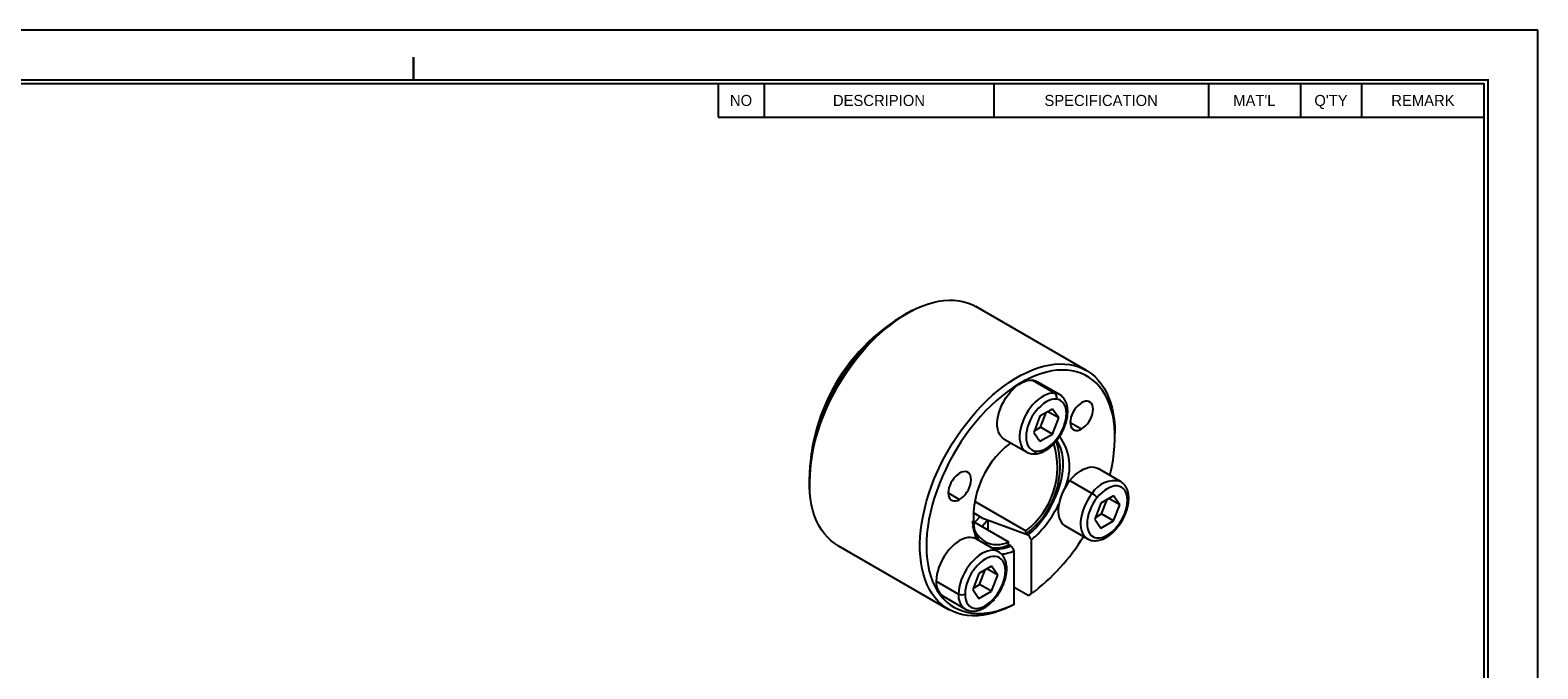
# Model space of a CAD drawing. Header units: millimetres. Extents: x 6809 to 6957, y -762 to -657.
# Tile 3 of 3: x 6859 to 6957, y -699 to -657. Entities that reach past the tile are written whole.
import ezdxf
from ezdxf.enums import TextEntityAlignment as Align

# ---------------------------------------------------------------- set-up
doc = ezdxf.new("R2010")
doc.units = ezdxf.units.MM
doc.header["$LTSCALE"] = 5
doc.layers.add('가는실선', color=1, linetype='Continuous')
doc.layers.add('외형선', color=3, linetype='Continuous')

# ---------------------------------------------------------------- blocks, each defined once
blk = doc.blocks.new('A4도각')
at = {"layer": '가는실선'}
for p, q in [((196, 203), (196, 198.67)), ((226, 203), (226, 198.67)), ((254, 203), (254, 198.67)), ((266, 203), (266, 198.67)), ((274, 203), (274, 198.67)), ((190, 198.67), (290, 198.67))]:
    blk.add_line(p, q, dxfattribs=at)
at = {"layer": '외형선'}
blk.add_line((190, 203), (190, 198.67), dxfattribs=at)
at = {"layer": '외형선', "color": 0}
blk.add_lwpolyline([(297, 210), (0, 210), (0, 0), (297, 0)], close=True, dxfattribs=at)
at = {"layer": '외형선', "const_width": 0.3}
blk.add_lwpolyline([(150.25, 203.5), (150.25, 206.5)], dxfattribs=at)
at = {"layer": '외형선', "const_width": 0.25}
blk.add_lwpolyline([(290.5, 6.5), (290.5, 203.5), (10, 203.5), (10, 6.5)], close=True, dxfattribs=at)
at = {"layer": '외형선'}
blk.add_lwpolyline([(290, 7), (290, 203), (10.5, 203), (10.5, 7)], close=True, dxfattribs=at)
at = {"color": 3}
for tag, height, p in [('REASONOFREVISIONS', 1.25, (88.5, 15.75)), ('REVISIONER', 1.25, (114.5, 15.75)), ('CHECKER', 1.25, (127.5, 15.75)), ('REVISIONDATE', 1.25, (140.5, 15.75)), ('HEATTREAT', 0.8, (153.5, 14)), ('SCALE', 1.5, (257.25, 10.25)), ('DATE', 1.5, (281.75, 10.25)), ('APRROVEDFINISH', 0.8, (153.5, 8.8))]:
    blk.add_attdef(tag, text='', height=height, dxfattribs=at).set_placement(p, align=Align.MIDDLE_CENTER)
for tag, p in [('필렛', (179.25, 10.9)), ('모따기', (179.25, 8.3))]:
    blk.add_attdef(tag, text='', height=1.15, dxfattribs=at).set_placement(p, align=Align.MIDDLE_LEFT)
at = {"layer": '외형선'}
for s, p in [('NO', (193, 200.83)), ('DESCRIPION', (211, 200.83)), ('SPECIFICATION', (240, 200.83)), ("MAT'L", (260, 200.83)), ("Q'TY", (270, 200.83)), ('REMARK', (282, 200.83))]:
    blk.add_text(s, height=1.444, dxfattribs=at).set_placement(p, align=Align.MIDDLE_CENTER)
for tag, height, p in [('APPROVED', 1.5, (219.75, 30.83)), ('도면타이틀', 5, (265.5, 26.5)), ('CHECKED', 1.5, (219.75, 26.5)), ('DRAWED', 1.5, (219.75, 22.17)), ('도면번호', 2.5, (270.25, 16.75)), ('도면SIZE', 2, (237.76, 11.44))]:
    blk.add_attdef(tag, text='', height=height, dxfattribs=at).set_placement(p, align=Align.MIDDLE_CENTER)

msp = doc.modelspace()

# ---------------------------------------------------------------- linework, layer by layer
at = {"layer": '외형선'}
for p, q in [((6927.883, -679.57), (6920.671, -675.406)), ((6924.36, -680.211), (6925.816, -681.052)), ((6926.132, -681.149), (6924.676, -680.308)), ((6924.856, -682.562), (6924.448, -683.614)), ((6925.673, -682.09), (6924.856, -682.562)), ((6924.895, -683.274), (6925.262, -682.327)), ((6926.081, -682.671), (6925.374, -682.263)), ((6926.081, -682.671), (6925.673, -682.09)), ((6925.673, -683.723), (6926.081, -682.671)), ((6924.448, -683.614), (6924.856, -684.195)), ((6924.489, -683.509), (6924.895, -683.274)), ((6924.856, -684.195), (6925.673, -683.723)), ((6925.673, -683.723), (6924.895, -683.274)), ((6926.834, -682.964), (6927.576, -683.392)), ((6929.748, -683.935), (6929.748, -683.69)), ((6922.516, -684.05), (6923.973, -684.891)), ((6926.813, -686.756), (6928.269, -687.597)), ((6930.113, -686.813), (6928.656, -685.972)), ((6918.873, -687.56), (6919.615, -687.988)), ((6929.653, -687.754), (6928.837, -688.225)), ((6930.061, -688.335), (6929.653, -687.754)), ((6930.113, -686.813), (6930.102, -686.807)), ((6920.594, -688.1), (6923.943, -690.033)), ((6928.837, -688.225), (6928.429, -689.277)), ((6928.875, -688.938), (6929.243, -687.991)), ((6930.061, -688.335), (6929.354, -687.926)), ((6929.653, -689.387), (6930.061, -688.335)), ((6920.441, -689.385), (6922.812, -690.753)), ((6920.467, -688.827), (6921.115, -689.201)), ((6921.475, -689.335), (6924.094, -690.301)), ((6921.475, -689.981), (6921.475, -689.335)), ((6926.496, -689.713), (6927.953, -690.554)), ((6928.429, -689.277), (6928.837, -689.858)), ((6928.47, -689.172), (6928.875, -688.938)), ((6928.837, -689.858), (6929.653, -689.387)), ((6929.653, -689.387), (6928.875, -688.938)), ((6922.152, -691.409), (6920.695, -690.568)), ((6923.943, -690.243), (6923.943, -690.033)), ((6924.303, -694.135), (6924.303, -690.629)), ((6927.953, -690.554), (6927.963, -690.56)), ((6911.672, -690.995), (6918.884, -695.159)), ((6922.963, -691.017), (6922.81, -690.96)), ((6922.812, -690.959), (6922.812, -690.753)), ((6923.172, -694.819), (6923.172, -691.342)), ((6921.692, -692.35), (6920.876, -692.821)), ((6920.915, -693.533), (6921.282, -692.587)), ((6922.101, -692.93), (6921.393, -692.522)), ((6922.101, -692.93), (6921.692, -692.35)), ((6918.088, -693.32), (6919.545, -694.161)), ((6920.876, -692.821), (6920.468, -693.873)), ((6920.509, -693.768), (6920.915, -693.533)), ((6921.692, -693.982), (6920.915, -693.533)), ((6921.692, -693.982), (6922.101, -692.93)), ((6918.536, -694.309), (6919.992, -695.15)), ((6920.468, -693.873), (6920.876, -694.454)), ((6920.876, -694.454), (6921.692, -693.982)), ((6924.091, -694.259), (6923.172, -693.729))]:
    msp.add_line(p, q, dxfattribs=at)
at = {"layer": '외형선', "flags": 128}
for points in [[(6911.672, -690.995), (6911.476, -690.872), (6911.232, -690.686), (6911.005, -690.474), (6910.796, -690.237), (6910.605, -689.976), (6910.434, -689.692), (6910.282, -689.386), (6910.151, -689.058), (6910.04, -688.709), (6909.951, -688.342), (6909.883, -687.958), (6909.836, -687.556), (6909.812, -687.14), (6909.809, -686.71), (6909.828, -686.268), (6909.869, -685.816), (6909.932, -685.355), (6910.016, -684.886), (6910.122, -684.411), (6910.248, -683.932), (6910.395, -683.451), (6910.562, -682.968), (6910.748, -682.487), (6910.952, -682.008), (6911.175, -681.533), (6911.415, -681.064), (6911.671, -680.602), (6911.943, -680.149), (6912.229, -679.707), (6912.529, -679.277), (6912.841, -678.86), (6913.165, -678.458), (6913.5, -678.073), (6913.843, -677.705), (6914.195, -677.356), (6914.553, -677.028), (6914.917, -676.72), (6915.285, -676.435), (6915.656, -676.173), (6916.029, -675.935), (6916.403, -675.723), (6916.776, -675.536), (6917.146, -675.376), (6917.513, -675.242), (6917.876, -675.136), (6918.233, -675.058), (6918.583, -675.008), (6918.924, -674.986), (6919.256, -674.992), (6919.577, -675.026), (6919.887, -675.089), (6920.183, -675.18), (6920.466, -675.298), (6920.671, -675.406)], [(6922.959, -694.942), (6922.588, -695.115), (6922.219, -695.261), (6921.854, -695.381), (6921.494, -695.473), (6921.141, -695.536), (6920.795, -695.572), (6920.458, -695.579), (6920.132, -695.558), (6919.816, -695.509), (6919.513, -695.432), (6919.224, -695.327), (6918.948, -695.195), (6918.688, -695.035), (6918.444, -694.849), (6918.217, -694.638), (6918.008, -694.401), (6917.818, -694.14), (6917.646, -693.856), (6917.495, -693.549), (6917.363, -693.221), (6917.253, -692.873), (6917.163, -692.506), (6917.095, -692.121), (6917.049, -691.72), (6917.024, -691.304), (6917.021, -690.874), (6917.041, -690.432), (6917.082, -689.98), (6917.145, -689.518), (6917.229, -689.049), (6917.334, -688.575), (6917.461, -688.096), (6917.607, -687.614), (6917.774, -687.132), (6917.96, -686.651), (6918.165, -686.172), (6918.387, -685.697), (6918.627, -685.228), (6918.884, -684.766), (6919.155, -684.313), (6919.442, -683.871), (6919.741, -683.441), (6920.054, -683.024), (6920.378, -682.622), (6920.712, -682.237), (6921.056, -681.869), (6921.407, -681.52), (6921.765, -681.191), (6922.129, -680.884), (6922.497, -680.599), (6922.869, -680.337), (6923.242, -680.099), (6923.615, -679.887), (6923.988, -679.7), (6924.359, -679.539), (6924.726, -679.406), (6925.089, -679.3), (6925.445, -679.221), (6925.795, -679.171), (6926.136, -679.149), (6926.468, -679.156), (6926.79, -679.19), (6927.099, -679.253), (6927.396, -679.344), (6927.679, -679.462), (6927.947, -679.607), (6928.199, -679.78), (6928.435, -679.978), (6928.654, -680.202), (6928.854, -680.451), (6929.035, -680.723), (6929.197, -681.018), (6929.339, -681.335), (6929.46, -681.673), (6929.561, -682.03), (6929.64, -682.406), (6929.698, -682.799), (6929.734, -683.208), (6929.748, -683.631), (6929.748, -683.69)], [(6929.42, -686.413), (6929.436, -686.346), (6929.541, -685.879), (6929.625, -685.417), (6929.687, -684.962), (6929.728, -684.517), (6929.746, -684.082), (6929.743, -683.659), (6929.718, -683.25), (6929.67, -682.856), (6929.601, -682.479), (6929.511, -682.12), (6929.399, -681.779), (6929.267, -681.46), (6929.114, -681.161), (6928.942, -680.886), (6928.75, -680.633), (6928.541, -680.406), (6928.313, -680.204), (6928.069, -680.027), (6927.808, -679.878), (6927.533, -679.755), (6927.243, -679.66), (6926.941, -679.594), (6926.626, -679.555), (6926.301, -679.545), (6925.966, -679.563), (6925.622, -679.609), (6925.272, -679.684), (6924.915, -679.787), (6924.553, -679.917), (6924.189, -680.074), (6923.822, -680.257), (6923.454, -680.467), (6923.087, -680.701), (6922.721, -680.96), (6922.359, -681.242), (6922.001, -681.546), (6921.649, -681.872), (6921.303, -682.218), (6920.966, -682.582), (6920.639, -682.964), (6920.322, -683.363), (6920.016, -683.776), (6919.724, -684.202), (6919.445, -684.64), (6919.181, -685.088), (6918.933, -685.545), (6918.702, -686.008), (6918.488, -686.477), (6918.292, -686.95), (6918.115, -687.424), (6917.958, -687.899), (6917.821, -688.372), (6917.705, -688.842), (6917.609, -689.308), (6917.535, -689.766), (6917.483, -690.217), (6917.453, -690.658), (6917.444, -691.087), (6917.458, -691.504), (6917.493, -691.906), (6917.551, -692.292), (6917.629, -692.662), (6917.73, -693.013), (6917.851, -693.344), (6917.993, -693.654), (6918.154, -693.942), (6918.336, -694.207), (6918.536, -694.448), (6918.754, -694.664), (6918.989, -694.854), (6919.241, -695.018), (6919.508, -695.155), (6919.79, -695.265), (6920.086, -695.347), (6920.394, -695.401), (6920.714, -695.427), (6921.044, -695.424), (6921.383, -695.393), (6921.73, -695.333), (6922.083, -695.246), (6922.442, -695.13), (6922.806, -694.988), (6923.172, -694.819), (6923.172, -694.819)], [(6922.516, -684.05), (6922.413, -683.978), (6922.305, -683.867), (6922.216, -683.732), (6922.147, -683.574), (6922.099, -683.396), (6922.073, -683.2), (6922.07, -682.989), (6922.088, -682.767), (6922.129, -682.535), (6922.191, -682.299), (6922.273, -682.061), (6922.375, -681.824), (6922.494, -681.593), (6922.63, -681.371), (6922.78, -681.16), (6922.941, -680.964), (6923.112, -680.785), (6923.29, -680.627), (6923.473, -680.492), (6923.657, -680.381), (6923.841, -680.297), (6924.021, -680.24), (6924.195, -680.211), (6924.36, -680.211)], [(6925.816, -681.052), (6925.651, -681.052), (6925.477, -681.081), (6925.298, -681.138), (6925.114, -681.222), (6924.93, -681.333), (6924.747, -681.468), (6924.569, -681.626), (6924.398, -681.805), (6924.236, -682.001), (6924.087, -682.211), (6923.951, -682.434), (6923.832, -682.665), (6923.73, -682.902), (6923.647, -683.14), (6923.585, -683.376), (6923.545, -683.607), (6923.526, -683.83), (6923.53, -684.041), (6923.556, -684.237), (6923.604, -684.415), (6923.673, -684.573), (6923.762, -684.708), (6923.869, -684.818), (6923.971, -684.89)], [(6925.922, -681.448), (6925.768, -681.449), (6925.605, -681.479), (6925.436, -681.538), (6925.265, -681.624), (6925.093, -681.736), (6924.924, -681.872), (6924.761, -682.03), (6924.607, -682.207), (6924.464, -682.4), (6924.335, -682.605), (6924.221, -682.82), (6924.126, -683.041), (6924.05, -683.263), (6923.994, -683.483), (6923.961, -683.697), (6923.949, -683.902), (6923.961, -684.094), (6923.994, -684.269), (6924.05, -684.425), (6924.126, -684.559), (6924.221, -684.669), (6924.335, -684.753), (6924.464, -684.81), (6924.607, -684.837)], [(6924.607, -684.837), (6924.761, -684.836), (6924.924, -684.806), (6925.093, -684.747), (6925.265, -684.661), (6925.436, -684.549), (6925.605, -684.413), (6925.768, -684.255), (6925.922, -684.078), (6926.065, -683.885), (6926.195, -683.68), (6926.308, -683.465), (6926.404, -683.244), (6926.48, -683.022), (6926.535, -682.802), (6926.569, -682.588), (6926.58, -682.383), (6926.569, -682.192), (6926.535, -682.016), (6926.48, -681.86), (6926.404, -681.726), (6926.308, -681.616), (6926.195, -681.532), (6926.065, -681.475), (6925.922, -681.448)], [(6927.576, -681.678), (6927.447, -681.765), (6927.322, -681.876), (6927.205, -682.007), (6927.099, -682.154), (6927.008, -682.312), (6926.933, -682.478), (6926.879, -682.645), (6926.845, -682.808), (6926.834, -682.964), (6926.845, -683.106), (6926.879, -683.231), (6926.933, -683.335), (6927.008, -683.415), (6927.099, -683.467), (6927.205, -683.492), (6927.322, -683.487), (6927.447, -683.454), (6927.576, -683.392)], [(6927.576, -683.392), (6927.705, -683.305), (6927.83, -683.194), (6927.948, -683.063), (6928.054, -682.916), (6928.145, -682.758), (6928.219, -682.593), (6928.274, -682.426), (6928.307, -682.262), (6928.319, -682.106), (6928.307, -681.964), (6928.274, -681.839), (6928.219, -681.735), (6928.145, -681.656), (6928.054, -681.603), (6927.948, -681.578), (6927.83, -681.583), (6927.705, -681.616), (6927.576, -681.678)], [(6924.094, -690.301), (6924.339, -690.077), (6924.576, -689.834), (6924.805, -689.573), (6925.024, -689.296), (6925.231, -689.005), (6925.424, -688.702), (6925.602, -688.388), (6925.764, -688.068), (6925.909, -687.742), (6926.036, -687.414), (6926.142, -687.085), (6926.229, -686.759), (6926.295, -686.436), (6926.34, -686.121), (6926.363, -685.814), (6926.365, -685.519), (6926.344, -685.238), (6926.303, -684.972), (6926.239, -684.724), (6926.155, -684.494), (6926.051, -684.286), (6925.951, -684.132)], [(6919.615, -686.273), (6919.487, -686.361), (6919.362, -686.472), (6919.244, -686.603), (6919.138, -686.749), (6919.047, -686.908), (6918.972, -687.073), (6918.918, -687.24), (6918.884, -687.404), (6918.873, -687.559), (6918.884, -687.702), (6918.918, -687.827), (6918.972, -687.931), (6919.047, -688.01), (6919.138, -688.063), (6919.244, -688.088), (6919.362, -688.083), (6919.487, -688.05), (6919.615, -687.988)], [(6919.615, -687.988), (6919.744, -687.901), (6919.869, -687.79), (6919.987, -687.659), (6920.093, -687.512), (6920.184, -687.354), (6920.258, -687.188), (6920.313, -687.021), (6920.347, -686.858), (6920.358, -686.702), (6920.347, -686.56), (6920.313, -686.435), (6920.258, -686.331), (6920.184, -686.251), (6920.093, -686.198), (6919.987, -686.174), (6919.869, -686.178), (6919.744, -686.212), (6919.615, -686.273)], [(6926.813, -686.756), (6926.659, -686.962), (6926.518, -687.181), (6926.393, -687.41), (6926.285, -687.645), (6926.196, -687.883), (6926.128, -688.12), (6926.08, -688.354), (6926.054, -688.58), (6926.05, -688.795), (6926.069, -688.996), (6926.109, -689.18), (6926.171, -689.345), (6926.254, -689.488), (6926.355, -689.607), (6926.475, -689.7), (6926.496, -689.713)], [(6926.813, -686.756), (6926.978, -686.566), (6927.151, -686.394), (6927.331, -686.243), (6927.515, -686.116), (6927.699, -686.014), (6927.882, -685.938), (6928.06, -685.89), (6928.231, -685.871), (6928.393, -685.881), (6928.542, -685.919), (6928.656, -685.972)], [(6928.269, -687.597), (6928.115, -687.803), (6927.975, -688.022), (6927.85, -688.251), (6927.742, -688.486), (6927.653, -688.724), (6927.584, -688.961), (6927.536, -689.195), (6927.511, -689.42), (6927.507, -689.635), (6927.525, -689.837), (6927.566, -690.021), (6927.628, -690.186), (6927.71, -690.329), (6927.812, -690.448), (6927.931, -690.541), (6927.953, -690.554)], [(6929.903, -689.742), (6930.046, -689.549), (6930.175, -689.343), (6930.289, -689.128), (6930.384, -688.908), (6930.46, -688.686), (6930.515, -688.466), (6930.549, -688.251), (6930.56, -688.047), (6930.549, -687.855), (6930.515, -687.679), (6930.46, -687.523), (6930.384, -687.389), (6930.289, -687.279), (6930.175, -687.195), (6930.046, -687.139), (6929.903, -687.111), (6929.748, -687.112), (6929.585, -687.142), (6929.417, -687.201), (6929.245, -687.287), (6929.073, -687.399), (6928.905, -687.535), (6928.742, -687.693), (6928.587, -687.87)], [(6928.587, -687.87), (6928.444, -688.063), (6928.315, -688.269), (6928.202, -688.484), (6928.106, -688.704), (6928.03, -688.926), (6927.975, -689.146), (6927.941, -689.36), (6927.93, -689.565), (6927.941, -689.757), (6927.975, -689.932), (6928.03, -690.089), (6928.106, -690.223), (6928.202, -690.333), (6928.315, -690.417), (6928.444, -690.473), (6928.587, -690.501), (6928.742, -690.5), (6928.905, -690.469), (6929.073, -690.411), (6929.245, -690.325), (6929.417, -690.213), (6929.585, -690.076), (6929.748, -689.919), (6929.903, -689.742)], [(6920.951, -689.106), (6920.688, -689.388), (6920.601, -689.477)], [(6921.462, -689.334), (6921.397, -689.407), (6921.076, -689.751)], [(6920.695, -690.568), (6920.628, -690.533), (6920.483, -690.486), (6920.325, -690.467), (6920.157, -690.476), (6919.981, -690.515), (6919.8, -690.581), (6919.615, -690.675), (6919.431, -690.794), (6919.25, -690.937), (6919.074, -691.102), (6918.906, -691.286), (6918.748, -691.488), (6918.603, -691.703), (6918.472, -691.929), (6918.358, -692.162), (6918.263, -692.399), (6918.187, -692.637), (6918.133, -692.872), (6918.099, -693.101), (6918.088, -693.32)], [(6929.903, -689.742), (6929.919, -689.769), (6929.927, -689.79), (6929.926, -689.805), (6929.924, -689.807)], [(6922.157, -691.411), (6922.085, -691.374), (6921.94, -691.327), (6921.782, -691.308), (6921.614, -691.317), (6921.438, -691.356), (6921.256, -691.422), (6921.072, -691.515), (6920.888, -691.635), (6920.707, -691.778), (6920.531, -691.943), (6920.362, -692.127), (6920.204, -692.329), (6920.059, -692.544), (6919.929, -692.77), (6919.815, -693.003), (6919.72, -693.24), (6919.644, -693.478), (6919.589, -693.713), (6919.556, -693.942), (6919.545, -694.161)], [(6922.599, -692.642), (6922.588, -692.451), (6922.555, -692.275), (6922.499, -692.119), (6922.423, -691.985), (6922.328, -691.875), (6922.214, -691.791), (6922.085, -691.735), (6921.942, -691.707), (6921.788, -691.708), (6921.625, -691.738), (6921.456, -691.797), (6921.284, -691.883), (6921.113, -691.995), (6920.944, -692.131), (6920.781, -692.289), (6920.627, -692.466), (6920.484, -692.659), (6920.354, -692.865), (6920.241, -693.079), (6920.145, -693.3), (6920.069, -693.522), (6920.014, -693.742), (6919.98, -693.956), (6919.969, -694.161)], [(6919.969, -694.161), (6919.98, -694.353), (6920.014, -694.528), (6920.069, -694.684), (6920.145, -694.819), (6920.241, -694.929), (6920.354, -695.012), (6920.484, -695.069), (6920.627, -695.097), (6920.781, -695.095), (6920.944, -695.065), (6921.113, -695.007), (6921.284, -694.92), (6921.456, -694.808), (6921.625, -694.672), (6921.788, -694.514), (6921.942, -694.337), (6922.085, -694.144), (6922.214, -693.939), (6922.328, -693.724), (6922.423, -693.503), (6922.499, -693.281), (6922.555, -693.061), (6922.588, -692.847), (6922.599, -692.642)], [(6924.091, -694.259), (6924.21, -694.19), (6924.303, -694.135)], [(6923.172, -694.819), (6923.053, -694.887), (6922.959, -694.942)]]:
    msp.add_lwpolyline(points, dxfattribs=at)
at = {"layer": '외형선'}
for centre, radius, start, end in [((6923.217, -687.268), 13.417, 121.89718, 178.1082), ((6922.375, -686.782), 12.567, 117.58664, 182.41874), ((6924.3, -680.964), 0.756, 60.19369, 85.49345), ((6925.625, -681.315), 0.326, 336.02383, 53.97678), ((6925.757, -681.805), 0.755, 60.02247, 85.49588), ((6926.599, -689.161), 6.083, 126.91637, 193.28115), ((6920.643, -685.81), 5.527, 306.66434, 17.26562), ((6920.764, -685.884), 5.227, 307.46107, 17.07712), ((6923.375, -685.857), 3.41, 336.98819, 35.70876), ((6924.375, -684.774), 0.24, 268.27264, 344.61543), ((6929.712, -688.423), 1.663, 76.42378, 150.20024), ((6927.695, -688.587), 1.144, 38.77055, 59.89559), ((6919.55, -685.161), 7.245, 310.99974, 334.60885), ((6922.061, -689.316), 1.621, 182.85384, 297.58377), ((6922.564, -689.369), 2.13, 189.04187, 217.81811), ((6916.484, -683.595), 13.123, 306.56838, 328.72405), ((6921.884, -688.868), 2.288, 265.40871, 293.91774), ((6922.068, -689.05), 2.161, 262.18103, 294.44975), ((6922.112, -688.924), 2.64, 274.86656, 293.66139), ((6922.544, -692.51), 0.144, 292.73769, 355.95707), ((6919.189, -693.418), 1.105, 174.92816, 233.75965), ((6920.587, -694.285), 1.05, 173.18267, 235.14376), ((6919.757, -693.751), 0.461, 242.60967, 297.39033)]:
    msp.add_arc(centre, radius, start, end, dxfattribs=at)
for points, knots in [([(6924.368, -685.014), (6924.402, -685.016), (6924.493, -685.021), (6924.644, -685.008), (6924.821, -684.969), (6925.002, -684.904), (6925.184, -684.814), (6925.364, -684.7), (6925.541, -684.564), (6925.71, -684.408), (6925.871, -684.235), (6926.022, -684.048), (6926.16, -683.848), (6926.285, -683.637), (6926.394, -683.419), (6926.487, -683.196), (6926.563, -682.971), (6926.619, -682.745), (6926.655, -682.522), (6926.671, -682.304), (6926.665, -682.093), (6926.635, -681.892), (6926.583, -681.705), (6926.508, -681.536), (6926.411, -681.387), (6926.295, -681.264), (6926.201, -681.186), (6926.143, -681.157), (6926.134, -681.153)], [0, 0, 0, 0, 0.02308, 0.061205, 0.100051, 0.13988, 0.180423, 0.22135, 0.262369, 0.303316, 0.34415, 0.384878, 0.425531, 0.46615, 0.506782, 0.547461, 0.588234, 0.62915, 0.670254, 0.711573, 0.753098, 0.794724, 0.836158, 0.876998, 0.91683, 0.955445, 0.992961, 1, 1, 1, 1]), ([(6923.971, -684.887), (6924.009, -684.908), (6924.093, -684.955), (6924.228, -684.996), (6924.325, -685.008), (6924.368, -685.014)], [0, 0, 0, 0, 0.309764, 0.690322, 1, 1, 1, 1]), ([(6929.924, -689.807), (6929.951, -689.773), (6930.027, -689.677), (6930.143, -689.507), (6930.267, -689.297), (6930.376, -689.079), (6930.469, -688.856), (6930.544, -688.63), (6930.6, -688.405), (6930.636, -688.182), (6930.651, -687.964), (6930.645, -687.753), (6930.615, -687.552), (6930.562, -687.366), (6930.487, -687.196), (6930.39, -687.048), (6930.273, -686.925), (6930.175, -686.845), (6930.112, -686.815), (6930.098, -686.808)], [0, 0, 0, 0, 0.033901, 0.097378, 0.160821, 0.224284, 0.287823, 0.35151, 0.415423, 0.479628, 0.54417, 0.609033, 0.674049, 0.738753, 0.802519, 0.864701, 0.924981, 0.983551, 1, 1, 1, 1]), ([(6924.303, -690.629), (6924.264, -690.567), (6924.194, -690.458), (6924.124, -690.348), (6924.094, -690.301)], [0, 0, 0, 0, 0.565264, 1, 1, 1, 1]), ([(6927.968, -690.559), (6928.001, -690.577), (6928.081, -690.621), (6928.221, -690.662), (6928.383, -690.684), (6928.552, -690.681), (6928.726, -690.652), (6928.905, -690.598), (6929.087, -690.518), (6929.269, -690.414), (6929.447, -690.287), (6929.62, -690.139), (6929.78, -689.979), (6929.878, -689.863), (6929.924, -689.807)], [0, 0, 0, 0, 0.057623, 0.137847, 0.218501, 0.30063, 0.384891, 0.471407, 0.559772, 0.649281, 0.739262, 0.829173, 0.918857, 1, 1, 1, 1]), ([(6922.687, -692.52), (6922.687, -692.482), (6922.685, -692.374), (6922.664, -692.202), (6922.618, -692.011), (6922.549, -691.837), (6922.458, -691.682), (6922.346, -691.552), (6922.245, -691.463), (6922.177, -691.426), (6922.157, -691.415)], [0, 0, 0, 0, 0.079614, 0.228659, 0.377634, 0.524885, 0.668866, 0.808567, 0.944103, 1, 1, 1, 1]), ([(6922.963, -691.017), (6923.001, -691.077), (6923.071, -691.185), (6923.141, -691.294), (6923.172, -691.342)], [0, 0, 0, 0, 0.555035, 1, 1, 1, 1]), ([(6919.987, -695.143), (6920.014, -695.159), (6920.086, -695.203), (6920.217, -695.247), (6920.377, -695.276), (6920.544, -695.28), (6920.717, -695.258), (6920.895, -695.211), (6921.076, -695.138), (6921.258, -695.041), (6921.438, -694.92), (6921.612, -694.778), (6921.779, -694.617), (6921.938, -694.439), (6922.085, -694.248), (6922.219, -694.044), (6922.339, -693.831), (6922.444, -693.612), (6922.532, -693.388), (6922.601, -693.162), (6922.651, -692.937), (6922.682, -692.721), (6922.686, -692.585), (6922.687, -692.52)], [0, 0, 0, 0, 0.0261378, 0.0709273, 0.1157758, 0.1613024, 0.2079443, 0.2558572, 0.3048874, 0.3546698, 0.4048087, 0.4549738, 0.5050267, 0.5549397, 0.6047326, 0.654448, 0.7041386, 0.7538594, 0.8036532, 0.8535806, 0.9037004, 0.9540622, 1, 1, 1, 1])]:
    msp.add_open_spline(points, degree=3, knots=knots, dxfattribs=at)
msp.add_open_spline([(6921.115, -689.201), (6922.092, -689.562), (6923.035, -689.909), (6923.943, -690.243)], degree=3, dxfattribs=at)

# ---------------------------------------------------------------- block references
at = {"xscale": 0.5, "yscale": 0.5, "zscale": 0.5}
msp.add_blockref('A4도각', (6808.848, -762.375), dxfattribs=at)

doc.saveas('drawing.dxf')
